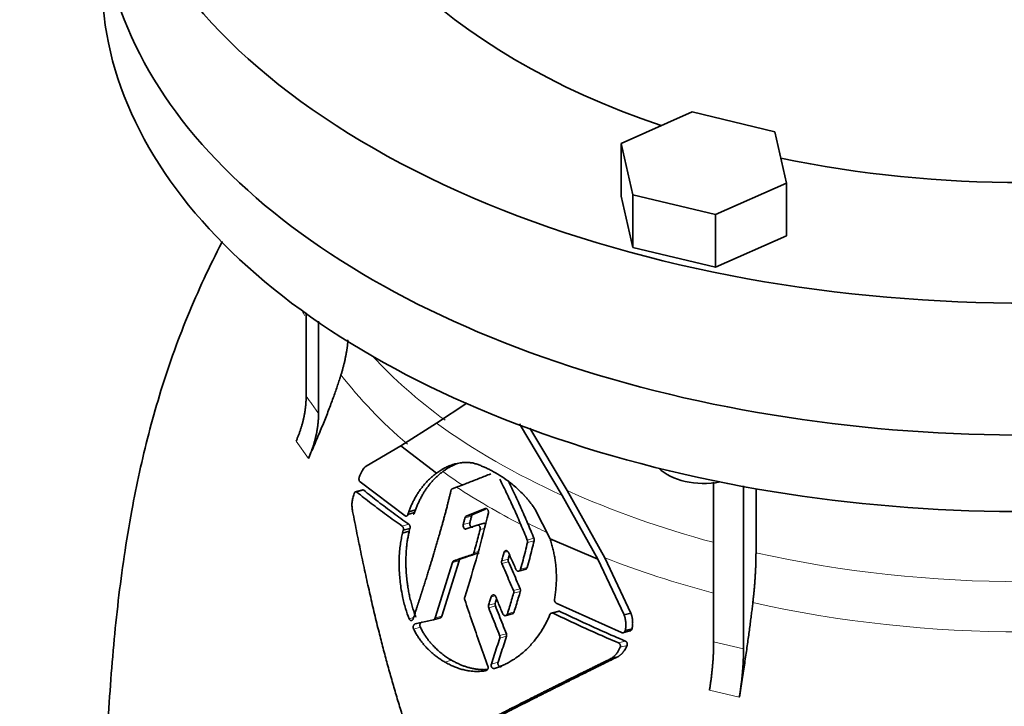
# Model space of a CAD drawing. Header units: millimetres. Extents: x 432 to 1317, y -1117 to 1316.
# Tile 9 of 26: x 1012 to 1164, y -447 to -341. Entities that reach past the tile are written whole.
import ezdxf

# ---------------------------------------------------------------- set-up
doc = ezdxf.new("R2010")
doc.units = ezdxf.units.MM
doc.layers.add('VSI344-454_FLANG', color=7, linetype='Continuous')
doc.layers.add('VSI344-454_TESTA', color=7, linetype='Continuous')

# ---------------------------------------------------------------- blocks, each defined once
blk = doc.blocks.new('SE4')
at = {"layer": 'VSI344-454_FLANG', "color": 7, "linetype": 'Continuous', "lineweight": 35}
for p, q in [((1115.9, -354.81), (1104.9, -359.68)), ((1128.7, -357.88), (1115.9, -354.81)), ((1130.51, -365.81), (1128.7, -357.88)), ((1104.9, -359.68), (1104.9, -367.85)), ((1104.9, -359.68), (1106.71, -367.62)), ((1119.51, -370.68), (1130.51, -365.81)), ((1130.51, -365.81), (1130.51, -373.97)), ((1104.9, -367.85), (1106.71, -375.78)), ((1106.71, -367.62), (1106.71, -375.78)), ((1106.71, -367.62), (1119.51, -370.68)), ((1119.51, -370.68), (1119.51, -378.84)), ((1119.51, -378.84), (1130.51, -373.97)), ((1106.71, -375.78), (1119.51, -378.84))]:
    blk.add_line(p, q, dxfattribs=at)
for centre, major_axis, start_param, end_param in [((1167.07, -302.1), (-110.25, 0), 2.103318, 6.283185), ((1167.07, -302.1), (142.5, 0), 2.772791, 5.290477), ((1167.07, -302.1), (-110.25, 0), 0, 1.038274), ((1167.07, -322.51), (142.5, 0), 3.141593, 5.290477), ((1167.07, -302.1), (-110.25, 0), 1.224323, 1.91727)]:
    blk.add_ellipse(centre, major_axis=major_axis, ratio=0.57735, start_param=start_param, end_param=end_param, dxfattribs=at)
at = {"layer": 'VSI344-454_TESTA', "color": 7, "linetype": 'Continuous', "lineweight": 35}
for p, q in [((1056.17, -385.91), (1056.17, -398.79)), ((1058.09, -387.16), (1058.09, -401.46)), ((1076.36, -402.93), (1081.03, -399.87)), ((1070.83, -406.44), (1076.36, -402.93)), ((1089.16, -403.07), (1095.79, -414.12)), ((1096.56, -413.37), (1090.77, -403.7)), ((1065.47, -409.6), (1070.83, -406.44)), ((1070.83, -406.44), (1076.32, -410.69)), ((1071.49, -417.27), (1064.52, -412.03)), ((1119.22, -412.09), (1119.22, -436.75)), ((1123.84, -412.66), (1123.84, -437.86)), ((1064.92, -413.26), (1063.72, -413.58)), ((1078.78, -413.1), (1079.46, -412.84)), ((1095.79, -414.12), (1101.29, -423.99)), ((1102.36, -423.75), (1096.56, -413.37)), ((1125.77, -413.09), (1125.77, -423)), ((1072.06, -416.65), (1071.92, -417.05)), ((1071.92, -417.05), (1072.96, -416.77)), ((1073.1, -416.37), (1072.06, -416.65)), ((1072.96, -416.77), (1073.1, -416.37)), ((1083.86, -416.14), (1080.95, -417.32)), ((1081.98, -417.05), (1080.95, -417.32)), ((1081.98, -417.05), (1083.94, -416.25)), ((1093.9, -420.82), (1091.56, -416.21)), ((1080.93, -419.31), (1082.61, -418.72)), ((1083.72, -418.43), (1082.48, -418.76)), ((1071.2, -419.5), (1071.09, -419.94)), ((1072.13, -419.66), (1071.09, -419.94)), ((1071.2, -419.51), (1072.24, -419.23)), ((1072.13, -419.66), (1072.24, -419.22)), ((1093.9, -420.82), (1101.29, -423.99)), ((1078.81, -424.5), (1076.13, -433.07)), ((1077.17, -432.79), (1079.84, -424.22)), ((1080.08, -423.94), (1079.05, -424.22)), ((1101.29, -423.99), (1105.36, -432.6)), ((1106.42, -432.32), (1102.36, -423.75)), ((1089.03, -425.83), (1090.23, -425.51)), ((1104.96, -435.34), (1094.86, -430.77)), ((1086.98, -432.72), (1088.2, -432.4)), ((1095.25, -432.02), (1094.02, -432.35)), ((1106.42, -432.32), (1105.36, -432.6)), ((1075.86, -433.36), (1076.97, -433.06)), ((1105.13, -435.39), (1106.29, -435.08)), ((1105.54, -435.01), (1106.6, -434.73)), ((1104.38, -439.07), (1103.32, -439.36))]:
    blk.add_line(p, q, dxfattribs=at)
at = {"layer": 'VSI344-454_TESTA', "color": 4, "linetype": 'Continuous', "lineweight": 9}
for p, q in [((1054.61, -405.75), (1056.52, -408.41)), ((1064.02, -413.6), (1065.08, -413.31)), ((1081.77, -417.32), (1080.74, -417.59)), ((1071.02, -418.85), (1072.06, -418.58)), ((1081.5, -418.34), (1080.47, -418.62)), ((1083.09, -419.41), (1083.74, -419.24)), ((1090.39, -421.02), (1091.42, -420.74)), ((1090.42, -421.4), (1091.45, -421.12)), ((1081.88, -423.26), (1082.92, -422.98)), ((1082.12, -422.98), (1082.81, -422.79)), ((1087.38, -422.79), (1086.78, -422.95)), ((1079.84, -424.22), (1078.81, -424.5)), ((1087.46, -423.96), (1086.43, -424.23)), ((1087.49, -424.37), (1086.46, -424.64)), ((1089.34, -425.53), (1090.37, -425.25)), ((1088.25, -428.83), (1089.28, -428.56)), ((1088.27, -429.25), (1089.31, -428.97)), ((1085.44, -430.81), (1084.4, -431.08)), ((1085.41, -429.63), (1084.8, -429.8)), ((1085.45, -431.22), (1084.42, -431.49)), ((1087.31, -432.42), (1088.35, -432.14)), ((1094.4, -432.34), (1095.44, -432.06)), ((1072.8, -433.02), (1072.1, -433.21)), ((1076.13, -433.07), (1077.17, -432.79)), ((1073.84, -434.51), (1072.8, -434.79)), ((1086.11, -435.78), (1087.15, -435.5)), ((1086.12, -436.19), (1087.16, -435.91)), ((1104.48, -436.92), (1105.54, -436.64)), ((1119.22, -436.75), (1123.84, -437.86)), ((1104.76, -437.61), (1105.82, -437.32)), ((1078.67, -439.61), (1077.64, -439.89)), ((1085.87, -439.92), (1084.83, -440.2)), ((1118.57, -444.24), (1123.19, -445.34))]:
    blk.add_line(p, q, dxfattribs=at)
at = {"layer": 'VSI344-454_TESTA', "color": 7, "linetype": 'Continuous', "lineweight": 35}
for centre, major_axis, start_param, end_param in [((1167.07, -322.51), (142.5, 0), 3.141593, 5.290477), ((1167.07, -334.35), (142.5, 0), 3.141593, 5.290477), ((1117.71, -407.65), (-8, 0), 0.514148, 1.885753)]:
    blk.add_ellipse(centre, major_axis=major_axis, ratio=0.57735, start_param=start_param, end_param=end_param, dxfattribs=at)
at = {"layer": 'VSI344-454_TESTA', "color": 4, "linetype": 'Continuous', "lineweight": 9}
for centre, major_axis, start_param, end_param in [((1167.07, -368.68), (115.26, 0), 3.398645, 3.409853), ((1167.07, -361.65), (-114, 0), 0.490111, 0.669286), ((1167.07, -368.68), (-115.26, 0), 0.41439, 0.598473), ((1167.07, -361.65), (-115.5, 0), 0.667535, 0.905636), ((1167.07, -368.68), (-115.26, 0), 0.678203, 0.720353), ((1167.07, -368.33), (-116.7, 0), 0.721598, 0.842309), ((1167.07, -361.65), (-114, 0), 0.90392, 1.137087), ((1167.07, -368.68), (-115.26, 0), 0.843396, 0.877131), ((1167.07, -361.65), (114, 0), 4.341621, 5.083156), ((1167.07, -368.68), (-115.26, 0), 0.974671, 1.142615), ((1167.07, -368.68), (-115.26, 0), 1.199788, 1.941804)]:
    blk.add_ellipse(centre, major_axis=major_axis, ratio=0.57735, start_param=start_param, end_param=end_param, dxfattribs=at)
at = {"layer": 'VSI344-454_TESTA', "color": 7, "linetype": 'Continuous', "lineweight": 35}
for points, degree, knots in [([(1043.22, -374.84), (1043.19, -374.89), (1042.21, -376.78), (1040.33, -380.61), (1037.77, -386.45), (1035.45, -392.48), (1033.47, -398.55), (1031.78, -404.58), (1030.37, -410.51), (1029.09, -416.84), (1027.99, -423.49), (1027.08, -430.42), (1026.36, -437.38), (1025.81, -444.38), (1025.4, -451.32), (1025.14, -457.79), (1024.97, -463.74), (1024.88, -468.49), (1024.81, -472.28), (1024.75, -475.62), (1024.72, -478.31), (1024.72, -479.76), (1024.72, -480.08)], 3, [0.2695151, 0.2695151, 0.2695151, 0.2695151, 0.2706829, 0.3107305, 0.3517733, 0.393123, 0.4350479, 0.4744709, 0.5135958, 0.5529584, 0.6001419, 0.6459845, 0.6923812, 0.741651, 0.7914176, 0.8384085, 0.8784952, 0.9206259, 0.9458399, 0.9690555, 0.9941793, 1, 1, 1, 1]), ([(1061.56, -395.48), (1062.14, -393.63), (1062.44, -391.79), (1062.58, -390.93), (1062.65, -390.07)], 2, [0, 0, 0, 0.5, 0.5, 0.7353952, 0.7353952, 0.7353952]), ([(1061.56, -395.48), (1061.48, -395.74), (1061.31, -396.27), (1061.04, -397.09), (1060.75, -397.94), (1060.44, -398.83), (1060.1, -399.75), (1059.74, -400.71), (1059.35, -401.7), (1058.94, -402.73), (1058.51, -403.79), (1058.05, -404.89), (1057.57, -406.03), (1057.05, -407.21), (1056.7, -408.01), (1056.52, -408.41)], 3, [0, 0, 0, 0, 0.060219, 0.1231, 0.188668, 0.256955, 0.327993, 0.401816, 0.478463, 0.557973, 0.640388, 0.725752, 0.814111, 0.90551, 1, 1, 1, 1]), ([(1054.61, -405.75), (1055.38, -404), (1055.78, -402.24), (1056.17, -400.49), (1056.17, -398.79)], 2, [0, 0, 0, 0.500132, 0.500132, 1, 1, 1]), ([(1058.09, -401.46), (1058.09, -403.15), (1057.69, -404.91), (1057.3, -406.67), (1056.52, -408.41)], 2, [0, 0, 0, 0.499868, 0.499868, 1, 1, 1]), ([(1064.39, -411.3), (1064.43, -411.22), (1064.49, -411.06), (1064.58, -410.82), (1064.68, -410.61), (1064.78, -410.42), (1064.88, -410.23), (1065.01, -410.03), (1065.16, -409.85), (1065.31, -409.7), (1065.42, -409.63), (1065.47, -409.6)], 3, [0, 0, 0, 0, 0.117532, 0.229212, 0.33436, 0.43261, 0.523843, 0.650327, 0.771212, 0.88734, 1, 1, 1, 1]), ([(1082.06, -409.13), (1081.98, -409.11), (1081.83, -409.09), (1081.6, -409.06), (1081.35, -409.04), (1081.09, -409.03), (1080.82, -409.03), (1080.53, -409.04), (1080.18, -409.07), (1079.78, -409.13), (1079.39, -409.21), (1078.89, -409.34), (1078.31, -409.54), (1077.69, -409.83), (1077.17, -410.12), (1076.74, -410.39), (1076.45, -410.59), (1076.32, -410.69)], 3, [0, 0, 0, 0, 0.035469, 0.073247, 0.113368, 0.155868, 0.200777, 0.248126, 0.301729, 0.376079, 0.45126, 0.504147, 0.640653, 0.757772, 0.842597, 0.92337, 1, 1, 1, 1]), ([(1077.32, -410.44), (1077.38, -410.39), (1077.52, -410.29), (1077.73, -410.14), (1077.95, -410), (1078.17, -409.86), (1078.4, -409.73), (1078.78, -409.53), (1079.17, -409.35), (1079.49, -409.22), (1079.59, -409.19)], 3, [0, 0, 0, 0, 0.0378546, 0.0767734, 0.1167484, 0.1577691, 0.1998227, 0.242894, 0.3598598, 0.4121597, 0.4121597, 0.4121597, 0.4121597]), ([(1091.56, -416.21), (1091.5, -416.12), (1091.38, -415.95), (1091.21, -415.7), (1091.04, -415.47), (1090.88, -415.25), (1090.72, -415.06), (1090.58, -414.88), (1090.44, -414.72), (1090.32, -414.57), (1090.2, -414.44), (1090.1, -414.32), (1090, -414.22), (1089.92, -414.13), (1089.85, -414.06), (1089.55, -413.74), (1089.01, -413.21), (1088.23, -412.53), (1087.28, -411.78), (1086.15, -411.01), (1085.09, -410.4), (1084.29, -409.99), (1083.74, -409.74), (1083.18, -409.51), (1082.62, -409.3), (1082.25, -409.18), (1082.06, -409.13)], 3, [0, 0, 0, 0, 0.023408, 0.045495, 0.066267, 0.08573, 0.103886, 0.120734, 0.136272, 0.150498, 0.163408, 0.175, 0.185269, 0.194211, 0.201824, 0.208105, 0.293106, 0.373501, 0.449142, 0.581205, 0.713645, 0.768118, 0.824122, 0.881537, 0.94022, 1, 1, 1, 1]), ([(1076.32, -410.69), (1076.23, -410.75), (1076.06, -410.88), (1075.82, -411.08), (1075.58, -411.29), (1075.35, -411.5), (1075.12, -411.71), (1074.9, -411.94), (1074.69, -412.16), (1074.49, -412.4), (1074.29, -412.63), (1074.1, -412.87), (1073.87, -413.18), (1073.6, -413.56), (1073.29, -414.03), (1073.01, -414.52), (1072.74, -415.03), (1072.49, -415.55), (1072.26, -416.09), (1072.13, -416.46), (1072.06, -416.65)], 3, [0, 0, 0, 0, 0.048918, 0.097127, 0.144611, 0.191357, 0.237355, 0.282595, 0.327071, 0.370778, 0.413715, 0.455879, 0.497274, 0.57131, 0.644563, 0.717042, 0.788771, 0.859795, 0.930177, 1, 1, 1, 1]), ([(1073.1, -416.37), (1073.13, -416.27), (1073.2, -416.09), (1073.3, -415.81), (1073.42, -415.54), (1073.53, -415.28), (1073.65, -415.01), (1073.78, -414.75), (1073.91, -414.5), (1074.05, -414.25), (1074.19, -414), (1074.33, -413.76), (1074.48, -413.52), (1074.63, -413.29), (1074.79, -413.06), (1075, -412.76), (1075.29, -412.39), (1075.65, -411.97), (1076.03, -411.56), (1076.44, -411.16), (1076.87, -410.78), (1077.16, -410.55), (1077.32, -410.44)], 3, [0, 0, 0, 0, 0.035015, 0.070162, 0.105454, 0.140901, 0.176515, 0.212303, 0.248274, 0.284432, 0.320783, 0.357331, 0.394079, 0.431028, 0.468179, 0.50553, 0.581583, 0.660209, 0.741403, 0.825137, 0.911361, 1, 1, 1, 1]), ([(1064.39, -411.3), (1064.39, -411.32), (1064.37, -411.37), (1064.36, -411.43), (1064.35, -411.5), (1064.34, -411.57), (1064.35, -411.64), (1064.36, -411.74), (1064.39, -411.85), (1064.44, -411.96), (1064.49, -412), (1064.52, -412.03)], 3, [0, 0, 0, 0, 0.084422, 0.165946, 0.246194, 0.32687, 0.409652, 0.496096, 0.666594, 0.830213, 1, 1, 1, 1]), ([(1090.43, -418.39), (1090.1, -417.6), (1089.42, -416.04), (1088.42, -413.88), (1087.75, -412.51), (1087.46, -411.92)], 3, [0, 0, 0, 0, 0.3333333, 0.6666667, 0.9158048, 0.9158048, 0.9158048, 0.9158048]), ([(1063.37, -416.59), (1063.35, -416.47), (1063.31, -416.25), (1063.27, -415.91), (1063.25, -415.56), (1063.27, -415.21), (1063.32, -414.86), (1063.43, -414.4), (1063.53, -414.06), (1063.6, -413.84)], 3, [0, 0, 0, 0, 0.128357, 0.246909, 0.365609, 0.495543, 0.61697, 0.739244, 1, 1, 1, 1]), ([(1064.02, -413.6), (1064, -413.59), (1063.98, -413.57), (1063.94, -413.55), (1063.89, -413.54), (1063.83, -413.55), (1063.77, -413.57), (1063.72, -413.61), (1063.67, -413.67), (1063.63, -413.75), (1063.61, -413.81), (1063.6, -413.84)], 3, [0, 0, 0, 0, 0.08625, 0.171682, 0.257868, 0.382817, 0.507255, 0.630143, 0.752988, 0.876537, 1, 1, 1, 1]), ([(1064.89, -413.27), (1064.89, -413.26), (1064.92, -413.26), (1064.96, -413.26), (1065.02, -413.27), (1065.06, -413.3), (1065.08, -413.31)], 3, [0.6083282, 0.6083282, 0.6083282, 0.6083282, 0.6213738, 0.7454861, 0.8727844, 1, 1, 1, 1]), ([(1072.75, -433.17), (1073.36, -431.28), (1073.52, -430.79), (1073.97, -429.41), (1074.31, -428.33), (1075.2, -425.51), (1075.87, -423.3), (1076.68, -420.61), (1077.33, -418.25), (1078.04, -415.68), (1078.58, -413.37)], 2, [0, 0, 0, 0.125, 0.125, 0.25, 0.25, 0.5, 0.5, 0.75, 0.75, 1, 1, 1]), ([(1078.78, -413.1), (1078.77, -413.11), (1078.73, -413.12), (1078.69, -413.16), (1078.65, -413.21), (1078.61, -413.28), (1078.59, -413.34), (1078.58, -413.37)], 3, [0, 0, 0, 0, 0.16747, 0.33309, 0.500577, 0.750185, 1, 1, 1, 1]), ([(1073.08, -454.25), (1072.95, -453.87), (1072.69, -453.11), (1072.3, -451.97), (1071.92, -450.82), (1071.55, -449.66), (1071.18, -448.5), (1070.81, -447.33), (1070.45, -446.16), (1070.1, -444.97), (1069.75, -443.79), (1069.4, -442.59), (1069.07, -441.39), (1068.73, -440.18), (1068.4, -438.96), (1068.08, -437.74), (1067.76, -436.51), (1067.31, -434.75), (1066.74, -432.41), (1066.06, -429.47), (1065.37, -426.41), (1064.7, -423.24), (1064.02, -419.95), (1063.59, -417.72), (1063.37, -416.59)], 3, [0, 0, 0, 0, 0.030328, 0.060804, 0.091429, 0.122206, 0.153136, 0.184222, 0.215465, 0.246867, 0.278431, 0.310158, 0.342051, 0.374109, 0.406337, 0.438735, 0.471305, 0.504049, 0.578996, 0.657008, 0.738102, 0.822291, 0.909586, 1, 1, 1, 1]), ([(1071.49, -417.27), (1071.5, -417.28), (1071.53, -417.3), (1071.59, -417.32), (1071.64, -417.33), (1071.69, -417.32), (1071.76, -417.29), (1071.85, -417.22), (1071.9, -417.11), (1071.92, -417.06)], 3, [0, 0, 0, 0, 0.103611, 0.203327, 0.301591, 0.400957, 0.503894, 0.751518, 1, 1, 1, 1]), ([(1072.96, -416.78), (1072.96, -416.79), (1072.94, -416.83), (1072.92, -416.88), (1072.88, -416.93), (1072.84, -416.98), (1072.78, -417.02), (1072.75, -417.03), (1072.73, -417.04)], 3, [0, 0, 0, 0, 0.0839859, 0.1675093, 0.2519587, 0.3762034, 0.5005829, 0.5935408, 0.5935408, 0.5935408, 0.5935408]), ([(1080.74, -417.59), (1080.75, -417.57), (1080.76, -417.53), (1080.79, -417.47), (1080.82, -417.41), (1080.88, -417.36), (1080.92, -417.33), (1080.95, -417.32)], 3, [0, 0, 0, 0, 0.167832, 0.333794, 0.501453, 0.750788, 1, 1, 1, 1]), ([(1081.98, -417.05), (1081.96, -417.05), (1081.93, -417.07), (1081.89, -417.1), (1081.84, -417.15), (1081.8, -417.22), (1081.78, -417.29), (1081.77, -417.32)], 3, [0, 0, 0, 0, 0.166832, 0.332012, 0.499081, 0.749367, 1, 1, 1, 1]), ([(1083.86, -416.14), (1083.87, -416.14), (1083.91, -416.13), (1083.97, -416.12), (1084.06, -416.14), (1084.16, -416.2), (1084.25, -416.29), (1084.32, -416.41), (1084.36, -416.55), (1084.38, -416.67), (1084.37, -416.76), (1084.36, -416.8), (1084.36, -416.82)], 3, [0, 0, 0, 0, 0.062353, 0.125158, 0.24996, 0.374797, 0.499677, 0.624614, 0.749589, 0.874588, 0.937494, 1, 1, 1, 1]), ([(1071.2, -419.51), (1071.2, -419.48), (1071.21, -419.44), (1071.22, -419.38), (1071.22, -419.31), (1071.22, -419.22), (1071.2, -419.13), (1071.17, -419.04), (1071.12, -418.96), (1071.08, -418.9), (1071.04, -418.87), (1071.02, -418.85)], 3, [0, 0, 0, 0, 0.083676, 0.167034, 0.251419, 0.376349, 0.501804, 0.626849, 0.751332, 0.876067, 1, 1, 1, 1]), ([(1072.06, -418.58), (1072.07, -418.58), (1072.1, -418.6), (1072.13, -418.64), (1072.17, -418.69), (1072.21, -418.76), (1072.24, -418.85), (1072.26, -418.94), (1072.26, -419.04), (1072.26, -419.13), (1072.25, -419.2), (1072.24, -419.23)], 3, [0, 0, 0, 0, 0.082749, 0.16522, 0.248732, 0.373164, 0.49838, 0.623857, 0.748892, 0.874795, 1, 1, 1, 1]), ([(1080.93, -419.31), (1080.9, -419.32), (1080.84, -419.33), (1080.7, -419.3), (1080.54, -419.16), (1080.46, -418.94), (1080.45, -418.75), (1080.46, -418.66), (1080.47, -418.62)], 3, [0, 0, 0, 0, 0.124721, 0.24865, 0.50038, 0.748839, 0.874692, 1, 1, 1, 1]), ([(1081.5, -418.34), (1081.49, -418.39), (1081.48, -418.47), (1081.49, -418.62), (1081.52, -418.75), (1081.58, -418.87), (1081.67, -418.97), (1081.76, -419.03), (1081.87, -419.06), (1081.93, -419.04), (1081.96, -419.03)], 3, [0, 0, 0, 0, 0.12575, 0.251408, 0.377042, 0.502526, 0.627755, 0.752499, 0.8765, 1, 1, 1, 1]), ([(1083.09, -419.41), (1083.09, -419.39), (1083.1, -419.35), (1083.11, -419.26), (1083.1, -419.14), (1083.06, -419), (1083, -418.88), (1082.91, -418.79), (1082.82, -418.73), (1082.73, -418.71), (1082.66, -418.71), (1082.63, -418.72), (1082.61, -418.72)], 3, [0, 0, 0, 0, 0.062709, 0.125843, 0.25116, 0.376322, 0.501352, 0.626278, 0.751007, 0.875429, 0.937895, 1, 1, 1, 1]), ([(1083.64, -418.45), (1083.66, -418.44), (1083.69, -418.43), (1083.74, -418.43), (1083.79, -418.44), (1083.85, -418.46), (1083.9, -418.49), (1083.92, -418.51)], 3, [0, 0, 0, 0, 0.0629499, 0.1246998, 0.186508, 0.2496293, 0.3551818, 0.3551818, 0.3551818, 0.3551818]), ([(1071.09, -419.94), (1071.02, -420.22), (1070.89, -420.81), (1070.74, -421.74), (1070.61, -422.88), (1070.54, -424.36), (1070.58, -426.26), (1070.78, -428.12), (1071.11, -429.94), (1071.51, -431.57), (1071.91, -432.68), (1072.1, -433.21)], 3, [0, 0, 0, 0, 0.065392, 0.135018, 0.209054, 0.31821, 0.459165, 0.624086, 0.727787, 0.872222, 1, 1, 1, 1]), ([(1073.14, -432.93), (1073.1, -432.81), (1073.01, -432.58), (1072.88, -432.22), (1072.76, -431.85), (1072.63, -431.46), (1072.52, -431.06), (1072.4, -430.64), (1072.29, -430.2), (1072.16, -429.65), (1072.02, -428.95), (1071.89, -428.17), (1071.77, -427.31), (1071.68, -426.42), (1071.62, -425.52), (1071.6, -424.65), (1071.6, -423.84), (1071.64, -423.02), (1071.69, -422.26), (1071.77, -421.55), (1071.87, -420.88), (1071.99, -420.25), (1072.08, -419.85), (1072.13, -419.66)], 3, [0, 0, 0, 0, 0.02826, 0.057418, 0.087472, 0.118419, 0.150254, 0.182969, 0.216554, 0.250998, 0.310069, 0.375912, 0.427432, 0.500644, 0.573156, 0.625373, 0.691441, 0.750209, 0.805071, 0.857422, 0.907318, 0.95482, 1, 1, 1, 1]), ([(1090.42, -421.4), (1090.43, -421.38), (1090.44, -421.33), (1090.44, -421.27), (1090.44, -421.19), (1090.42, -421.11), (1090.4, -421.05), (1090.39, -421.02)], 3, [0, 0, 0, 0, 0.167837, 0.334108, 0.5018, 0.750897, 1, 1, 1, 1]), ([(1091.42, -420.74), (1091.43, -420.76), (1091.44, -420.8), (1091.46, -420.86), (1091.47, -420.94), (1091.47, -421.03), (1091.46, -421.09), (1091.45, -421.12)], 3, [0, 0, 0, 0, 0.166639, 0.331867, 0.498628, 0.749157, 1, 1, 1, 1]), ([(1094.59, -430.17), (1094.61, -430.04), (1094.66, -429.78), (1094.72, -429.38), (1094.77, -428.98), (1094.81, -428.57), (1094.84, -428.17), (1094.87, -427.77), (1094.88, -427.37), (1094.89, -426.96), (1094.89, -426.56), (1094.88, -426.16), (1094.86, -425.76), (1094.83, -425.24), (1094.76, -424.62), (1094.66, -423.87), (1094.52, -423.12), (1094.35, -422.36), (1094.15, -421.59), (1093.98, -421.08), (1093.9, -420.82)], 3, [0, 0, 0, 0, 0.0436, 0.087048, 0.130354, 0.173526, 0.216573, 0.259505, 0.302334, 0.345068, 0.38772, 0.4303, 0.472822, 0.515297, 0.592533, 0.671051, 0.750942, 0.832313, 0.915286, 1, 1, 1, 1]), ([(1081.88, -423.26), (1081.9, -423.25), (1081.92, -423.24), (1081.96, -423.22), (1082, -423.19), (1082.04, -423.15), (1082.09, -423.08), (1082.11, -423.01), (1082.12, -422.98)], 3, [0, 0, 0, 0, 0.125329, 0.249125, 0.373003, 0.498576, 0.74923, 1, 1, 1, 1]), ([(1086.78, -422.95), (1086.78, -422.93), (1086.79, -422.89), (1086.82, -422.83), (1086.86, -422.78), (1086.91, -422.72), (1086.99, -422.67), (1087.1, -422.65), (1087.21, -422.67), (1087.32, -422.73), (1087.41, -422.82), (1087.46, -422.9), (1087.48, -422.94)], 3, [0, 0, 0, 0, 0.062966, 0.124796, 0.186784, 0.250209, 0.375117, 0.49931, 0.626183, 0.752696, 0.875851, 1, 1, 1, 1]), ([(1087.46, -423.96), (1087.52, -423.74), (1087.58, -423.52), (1087.63, -423.31), (1087.64, -423.3)], 3, [0, 0, 0, 0, 0.5, 0.5092743, 0.5092743, 0.5092743, 0.5092743]), ([(1125.28, -430.7), (1125.52, -428.66), (1125.64, -426.72), (1125.77, -424.78), (1125.77, -423)], 2, [0, 0, 0, 0.5, 0.5, 1, 1, 1]), ([(1078.81, -424.5), (1078.82, -424.48), (1078.83, -424.45), (1078.85, -424.4), (1078.87, -424.36), (1078.91, -424.31), (1078.97, -424.25), (1079.02, -424.23), (1079.05, -424.22)], 3, [0, 0, 0, 0, 0.126744, 0.251719, 0.376563, 0.502917, 0.751732, 1, 1, 1, 1]), ([(1080.08, -423.94), (1080.07, -423.95), (1080.04, -423.96), (1080.01, -423.98), (1079.97, -424.01), (1079.93, -424.05), (1079.88, -424.12), (1079.86, -424.19), (1079.84, -424.22)], 3, [0, 0, 0, 0, 0.124852, 0.248233, 0.371769, 0.49708, 0.748235, 1, 1, 1, 1]), ([(1086.46, -424.64), (1086.45, -424.62), (1086.43, -424.58), (1086.41, -424.51), (1086.4, -424.43), (1086.4, -424.33), (1086.42, -424.27), (1086.43, -424.23)], 3, [0, 0, 0, 0, 0.164207, 0.326866, 0.491238, 0.745542, 1, 1, 1, 1]), ([(1087.46, -423.96), (1087.45, -423.98), (1087.44, -424.02), (1087.43, -424.09), (1087.44, -424.17), (1087.45, -424.27), (1087.47, -424.33), (1087.49, -424.37)], 3, [0, 0, 0, 0, 0.167612, 0.333466, 0.500978, 0.750572, 1, 1, 1, 1]), ([(1088.62, -425.54), (1088.63, -425.56), (1088.65, -425.61), (1088.69, -425.66), (1088.74, -425.71), (1088.8, -425.77), (1088.89, -425.82), (1089.01, -425.83), (1089.12, -425.81), (1089.22, -425.75), (1089.3, -425.65), (1089.33, -425.57), (1089.34, -425.53)], 3, [0, 0, 0, 0, 0.063279, 0.124964, 0.186389, 0.248902, 0.37582, 0.50344, 0.627237, 0.751955, 0.876448, 1, 1, 1, 1]), ([(1090.37, -425.25), (1090.37, -425.27), (1090.35, -425.32), (1090.33, -425.37), (1090.29, -425.42), (1090.23, -425.48), (1090.18, -425.52), (1090.13, -425.53), (1090.13, -425.54)], 3, [0, 0, 0, 0, 0.0635375, 0.125825, 0.1881816, 0.2519239, 0.3777756, 0.4008667, 0.4008667, 0.4008667, 0.4008667]), ([(1084.8, -429.8), (1084.81, -429.78), (1084.82, -429.73), (1084.85, -429.67), (1084.89, -429.62), (1084.95, -429.56), (1085.03, -429.51), (1085.14, -429.49), (1085.26, -429.51), (1085.36, -429.57), (1085.45, -429.66), (1085.49, -429.75), (1085.51, -429.79)], 3, [0, 0, 0, 0, 0.06381, 0.126263, 0.188678, 0.252375, 0.378548, 0.504124, 0.629235, 0.754264, 0.876896, 1, 1, 1, 1]), ([(1088.27, -429.25), (1088.28, -429.22), (1088.29, -429.18), (1088.3, -429.11), (1088.3, -429.03), (1088.28, -428.93), (1088.26, -428.87), (1088.25, -428.83)], 3, [0, 0, 0, 0, 0.168526, 0.335046, 0.503023, 0.75174, 1, 1, 1, 1]), ([(1089.28, -428.56), (1089.29, -428.58), (1089.31, -428.62), (1089.32, -428.69), (1089.33, -428.77), (1089.33, -428.87), (1089.32, -428.94), (1089.31, -428.97)], 3, [0, 0, 0, 0, 0.163722, 0.326003, 0.490132, 0.74473, 1, 1, 1, 1]), ([(1080.71, -429.87), (1080.7, -429.89), (1080.69, -429.93), (1080.68, -430), (1080.68, -430.07), (1080.68, -430.17), (1080.7, -430.23), (1080.71, -430.26)], 3, [0, 0, 0, 0, 0.164621, 0.327709, 0.492135, 0.746371, 1, 1, 1, 1]), ([(1084.42, -431.49), (1084.41, -431.47), (1084.4, -431.43), (1084.38, -431.36), (1084.37, -431.28), (1084.38, -431.18), (1084.39, -431.12), (1084.4, -431.08)], 3, [0, 0, 0, 0, 0.16391, 0.326464, 0.490836, 0.745226, 1, 1, 1, 1]), ([(1085.44, -430.81), (1085.43, -430.83), (1085.42, -430.87), (1085.41, -430.94), (1085.41, -431.02), (1085.42, -431.12), (1085.44, -431.18), (1085.45, -431.22)], 3, [0, 0, 0, 0, 0.168129, 0.334457, 0.502302, 0.751397, 1, 1, 1, 1]), ([(1085.44, -430.81), (1085.51, -430.59), (1085.58, -430.36), (1085.65, -430.14), (1085.65, -430.12)], 3, [0, 0, 0, 0, 0.5, 0.5294176, 0.5294176, 0.5294176, 0.5294176]), ([(1094.59, -430.17), (1094.58, -430.2), (1094.58, -430.25), (1094.58, -430.32), (1094.59, -430.39), (1094.61, -430.46), (1094.65, -430.56), (1094.72, -430.69), (1094.82, -430.74), (1094.86, -430.77)], 3, [0, 0, 0, 0, 0.102907, 0.202298, 0.30042, 0.399604, 0.502115, 0.750474, 1, 1, 1, 1]), ([(1125.28, -430.7), (1125.25, -430.99), (1125.18, -431.58), (1125.07, -432.49), (1124.94, -433.44), (1124.81, -434.44), (1124.68, -435.47), (1124.53, -436.55), (1124.37, -437.67), (1124.2, -438.84), (1124.02, -440.05), (1123.83, -441.31), (1123.63, -442.61), (1123.41, -443.96), (1123.27, -444.88), (1123.19, -445.34)], 3, [0, 0, 0, 0, 0.060225, 0.123109, 0.188682, 0.256971, 0.328011, 0.401835, 0.478482, 0.557991, 0.640405, 0.725766, 0.814121, 0.905516, 1, 1, 1, 1]), ([(1085.31, -440.88), (1085.42, -440.85), (1085.62, -440.78), (1085.94, -440.67), (1086.25, -440.55), (1086.58, -440.41), (1086.91, -440.26), (1087.24, -440.09), (1087.58, -439.91), (1088.13, -439.6), (1089.05, -438.99), (1090.25, -437.98), (1091.37, -436.77), (1092.15, -435.73), (1092.66, -434.95), (1093.01, -434.34), (1093.34, -433.74), (1093.63, -433.15), (1093.8, -432.75), (1093.88, -432.56)], 3, [0, 0, 0, 0, 0.02808, 0.056914, 0.086499, 0.116828, 0.147901, 0.179717, 0.212275, 0.24558, 0.34117, 0.489344, 0.630554, 0.738356, 0.794536, 0.848778, 0.901099, 0.951507, 1, 1, 1, 1]), ([(1086.58, -432.43), (1086.6, -432.47), (1086.64, -432.56), (1086.76, -432.68), (1086.96, -432.75), (1087.15, -432.67), (1087.26, -432.54), (1087.29, -432.46), (1087.31, -432.42)], 3, [0, 0, 0, 0, 0.123664, 0.246411, 0.497463, 0.746927, 0.873761, 1, 1, 1, 1]), ([(1088.35, -432.14), (1088.33, -432.18), (1088.3, -432.27), (1088.21, -432.37), (1088.14, -432.41), (1088.1, -432.42)], 3, [0, 0, 0, 0, 0.1272432, 0.2546818, 0.3930996, 0.3930996, 0.3930996, 0.3930996]), ([(1094.4, -432.34), (1094.38, -432.33), (1094.35, -432.32), (1094.3, -432.31), (1094.24, -432.3), (1094.17, -432.3), (1094.1, -432.33), (1094.03, -432.36), (1093.97, -432.42), (1093.92, -432.48), (1093.9, -432.53), (1093.88, -432.56)], 3, [0, 0, 0, 0, 0.082967, 0.165673, 0.249342, 0.373952, 0.499349, 0.624786, 0.749741, 0.875167, 1, 1, 1, 1]), ([(1095.19, -432.03), (1095.2, -432.03), (1095.23, -432.02), (1095.29, -432.02), (1095.37, -432.03), (1095.42, -432.05), (1095.44, -432.06)], 3, [0.5775377, 0.5775377, 0.5775377, 0.5775377, 0.6262528, 0.7509812, 0.8758183, 1, 1, 1, 1]), ([(1105.36, -432.6), (1105.38, -432.66), (1105.43, -432.78), (1105.48, -432.97), (1105.53, -433.16), (1105.57, -433.36), (1105.6, -433.55), (1105.62, -433.76), (1105.63, -433.96), (1105.63, -434.17), (1105.62, -434.38), (1105.61, -434.59), (1105.58, -434.8), (1105.55, -434.94), (1105.54, -435.01)], 3, [0, 0, 0, 0, 0.077144, 0.155351, 0.234641, 0.315035, 0.39655, 0.479206, 0.563019, 0.648006, 0.734183, 0.821564, 0.910165, 1, 1, 1, 1]), ([(1106.6, -434.73), (1106.61, -434.66), (1106.64, -434.53), (1106.66, -434.34), (1106.68, -434.14), (1106.69, -433.95), (1106.69, -433.76), (1106.68, -433.57), (1106.67, -433.38), (1106.65, -433.19), (1106.61, -433.01), (1106.58, -432.83), (1106.53, -432.66), (1106.48, -432.49), (1106.44, -432.37), (1106.42, -432.32)], 3, [0, 0, 0, 0, 0.082904, 0.164766, 0.245597, 0.325409, 0.404213, 0.482023, 0.558851, 0.634711, 0.709616, 0.783583, 0.856625, 0.928759, 1, 1, 1, 1]), ([(1072.75, -433.17), (1072.74, -433.19), (1072.73, -433.24), (1072.7, -433.29), (1072.67, -433.34), (1072.61, -433.4), (1072.54, -433.45), (1072.44, -433.48), (1072.34, -433.46), (1072.24, -433.41), (1072.16, -433.33), (1072.12, -433.25), (1072.1, -433.21)], 3, [0, 0, 0, 0, 0.063465, 0.12566, 0.187794, 0.251081, 0.375353, 0.499064, 0.623924, 0.748961, 0.873998, 1, 1, 1, 1]), ([(1072.8, -434.79), (1072.79, -434.77), (1072.77, -434.73), (1072.75, -434.67), (1072.74, -434.61), (1072.73, -434.53), (1072.73, -434.42), (1072.76, -434.29), (1072.81, -434.18), (1072.87, -434.09), (1072.95, -434.03), (1073.01, -434.01), (1073.04, -434)], 3, [0, 0, 0, 0, 0.064055, 0.126997, 0.189862, 0.253688, 0.381042, 0.508557, 0.632366, 0.756188, 0.878525, 1, 1, 1, 1]), ([(1074.08, -433.72), (1074.06, -433.72), (1074.03, -433.73), (1073.99, -433.75), (1073.95, -433.78), (1073.9, -433.83), (1073.85, -433.91), (1073.8, -434.02), (1073.77, -434.14), (1073.77, -434.27), (1073.79, -434.4), (1073.82, -434.47), (1073.84, -434.51)], 3, [0, 0, 0, 0, 0.062334, 0.123832, 0.185517, 0.248399, 0.372092, 0.496332, 0.621791, 0.747303, 0.873743, 1, 1, 1, 1]), ([(1075.85, -433.36), (1075.87, -433.36), (1075.9, -433.35), (1075.94, -433.33), (1075.98, -433.3), (1076.03, -433.25), (1076.09, -433.18), (1076.11, -433.1), (1076.13, -433.07)], 3, [0, 0, 0, 0, 0.125105, 0.248501, 0.372119, 0.497878, 0.748605, 1, 1, 1, 1]), ([(1077.17, -432.79), (1077.16, -432.81), (1077.15, -432.85), (1077.12, -432.9), (1077.09, -432.94), (1077.05, -433), (1076.98, -433.05), (1076.92, -433.07), (1076.89, -433.08)], 3, [0, 0, 0, 0, 0.12695, 0.251845, 0.376599, 0.503133, 0.751956, 1, 1, 1, 1]), ([(1072.8, -434.79), (1072.85, -434.88), (1072.95, -435.08), (1073.11, -435.36), (1073.27, -435.64), (1073.44, -435.91), (1073.61, -436.17), (1073.79, -436.43), (1073.97, -436.68), (1074.16, -436.92), (1074.35, -437.16), (1074.55, -437.39), (1074.83, -437.69), (1075.19, -438.06), (1075.64, -438.48), (1076.12, -438.87), (1076.61, -439.24), (1077.11, -439.58), (1077.46, -439.79), (1077.64, -439.89)], 3, [0, 0, 0, 0, 0.042969, 0.08578, 0.128454, 0.171009, 0.21346, 0.255821, 0.298104, 0.340321, 0.382478, 0.424584, 0.466644, 0.554492, 0.642779, 0.731504, 0.820647, 0.910165, 1, 1, 1, 1]), ([(1078.67, -439.61), (1078.57, -439.55), (1078.36, -439.43), (1078.05, -439.23), (1077.75, -439.03), (1077.45, -438.82), (1077.16, -438.59), (1076.88, -438.36), (1076.6, -438.12), (1076.32, -437.87), (1076.06, -437.61), (1075.76, -437.3), (1075.43, -436.92), (1075.07, -436.49), (1074.74, -436.03), (1074.42, -435.55), (1074.12, -435.04), (1073.93, -434.69), (1073.84, -434.51)], 3, [0, 0, 0, 0, 0.053778, 0.107467, 0.161052, 0.214521, 0.267863, 0.32107, 0.374136, 0.427059, 0.479838, 0.532477, 0.609792, 0.687269, 0.764953, 0.842909, 0.921222, 1, 1, 1, 1]), ([(1087.15, -435.5), (1087.15, -435.52), (1087.17, -435.56), (1087.18, -435.63), (1087.19, -435.71), (1087.19, -435.81), (1087.17, -435.87), (1087.16, -435.91)], 3, [0, 0, 0, 0, 0.163463, 0.32566, 0.489804, 0.744457, 1, 1, 1, 1]), ([(1104.96, -435.34), (1104.98, -435.35), (1105.02, -435.36), (1105.08, -435.38), (1105.15, -435.38), (1105.21, -435.37), (1105.27, -435.35), (1105.35, -435.31), (1105.43, -435.25), (1105.51, -435.14), (1105.53, -435.06), (1105.54, -435.01)], 3, [0, 0, 0, 0, 0.086868, 0.170562, 0.252673, 0.334884, 0.418871, 0.50621, 0.674735, 0.834793, 1, 1, 1, 1]), ([(1106.6, -434.73), (1106.6, -434.75), (1106.59, -434.79), (1106.56, -434.85), (1106.52, -434.92), (1106.47, -434.98), (1106.39, -435.04), (1106.33, -435.07), (1106.3, -435.07), (1106.3, -435.08)], 3, [0.0003195, 0.0003195, 0.0003195, 0.0003195, 0.0814178, 0.1626674, 0.245387, 0.3690191, 0.4942971, 0.6204716, 0.6306348, 0.6306348, 0.6306348, 0.6306348]), ([(1086.12, -436.19), (1086.13, -436.17), (1086.14, -436.12), (1086.15, -436.05), (1086.15, -435.97), (1086.14, -435.87), (1086.12, -435.81), (1086.11, -435.78)], 3, [0, 0, 0, 0, 0.168888, 0.335732, 0.503899, 0.752326, 1, 1, 1, 1]), ([(1104.76, -437.61), (1104.76, -437.59), (1104.78, -437.55), (1104.79, -437.48), (1104.8, -437.4), (1104.79, -437.31), (1104.76, -437.21), (1104.71, -437.11), (1104.65, -437.03), (1104.57, -436.97), (1104.51, -436.94), (1104.48, -436.92)], 3, [0, 0, 0, 0, 0.08401, 0.16737, 0.251806, 0.374676, 0.49698, 0.619813, 0.743838, 0.872043, 1, 1, 1, 1]), ([(1105.54, -436.64), (1105.56, -436.65), (1105.6, -436.66), (1105.66, -436.7), (1105.72, -436.76), (1105.77, -436.83), (1105.82, -436.92), (1105.85, -437.02), (1105.86, -437.12), (1105.85, -437.23), (1105.83, -437.29), (1105.82, -437.32)], 3, [0, 0, 0, 0, 0.085449, 0.170198, 0.255947, 0.379765, 0.502454, 0.624681, 0.747679, 0.874067, 1, 1, 1, 1]), ([(1118.57, -444.24), (1118.9, -442.23), (1119.06, -440.34), (1119.22, -438.45), (1119.22, -436.75)], 2, [0, 0, 0, 0.500132, 0.500132, 1, 1, 1]), ([(1104.76, -437.61), (1104.73, -437.68), (1104.66, -437.82), (1104.56, -438.02), (1104.45, -438.23), (1104.32, -438.43), (1104.17, -438.63), (1104, -438.83), (1103.8, -439.03), (1103.58, -439.21), (1103.4, -439.31), (1103.32, -439.36)], 3, [0, 0, 0, 0, 0.094258, 0.191243, 0.290639, 0.392138, 0.495456, 0.611681, 0.734498, 0.863817, 1, 1, 1, 1]), ([(1104.38, -439.07), (1104.42, -439.05), (1104.5, -439.01), (1104.61, -438.94), (1104.72, -438.86), (1104.82, -438.78), (1104.92, -438.69), (1105.01, -438.6), (1105.09, -438.51), (1105.17, -438.42), (1105.3, -438.26), (1105.47, -438.01), (1105.66, -437.67), (1105.77, -437.44), (1105.82, -437.32)], 3, [0, 0, 0, 0, 0.061739, 0.122065, 0.181064, 0.238788, 0.295265, 0.350503, 0.404493, 0.457217, 0.508649, 0.678163, 0.842407, 1, 1, 1, 1]), ([(1123.84, -437.86), (1123.84, -439.56), (1123.68, -441.45), (1123.52, -443.34), (1123.19, -445.34)], 2, [0, 0, 0, 0.499849, 0.499849, 1, 1, 1]), ([(1103.32, -439.36), (1099.15, -441.41), (1095.59, -443.18), (1091.54, -445.2), (1088, -447), (1086.08, -447.98), (1084.28, -448.91), (1082.38, -449.88), (1080.57, -450.83), (1076.92, -452.74), (1073.58, -454.54)], 2, [0, 0, 0, 0.25, 0.25, 0.5, 0.5, 0.625, 0.625, 0.75, 0.75, 1, 1, 1]), ([(1074.61, -454.26), (1077.95, -452.46), (1081.59, -450.56), (1083.39, -449.62), (1085.28, -448.65), (1087.06, -447.73), (1088.95, -446.77), (1092.5, -444.97), (1096.57, -442.94), (1100.17, -441.14), (1104.38, -439.07)], 2, [0, 0, 0, 0.25, 0.25, 0.375, 0.375, 0.5, 0.5, 0.75, 0.75, 1, 1, 1]), ([(1077.64, -439.89), (1077.74, -439.95), (1077.95, -440.07), (1078.28, -440.24), (1078.61, -440.4), (1078.94, -440.55), (1079.27, -440.68), (1079.6, -440.81), (1079.94, -440.92), (1080.28, -441.02), (1080.62, -441.11), (1081.02, -441.19), (1081.46, -441.27), (1081.96, -441.32), (1082.47, -441.35), (1082.98, -441.34), (1083.49, -441.3), (1083.83, -441.25), (1084, -441.22)], 3, [0, 0, 0, 0, 0.054166, 0.108282, 0.162323, 0.21627, 0.270104, 0.323807, 0.377367, 0.430771, 0.48401, 0.53708, 0.613609, 0.690347, 0.767307, 0.844527, 0.922063, 1, 1, 1, 1]), ([(1084.21, -441.05), (1084.12, -441.05), (1083.94, -441.06), (1083.67, -441.07), (1083.4, -441.06), (1083.13, -441.05), (1082.85, -441.03), (1082.58, -440.99), (1082.31, -440.96), (1082.04, -440.91), (1081.77, -440.85), (1081.5, -440.79), (1081.24, -440.71), (1080.97, -440.63), (1080.71, -440.55), (1080.45, -440.45), (1080.19, -440.35), (1079.93, -440.25), (1079.67, -440.13), (1079.42, -440.01), (1079.17, -439.88), (1078.92, -439.75), (1078.76, -439.66), (1078.67, -439.61)], 3, [0.1256647, 0.1256647, 0.1256647, 0.1256647, 0.1663195, 0.2078566, 0.2493995, 0.2909566, 0.3325338, 0.3741358, 0.4157654, 0.4574239, 0.4991111, 0.5408257, 0.5825649, 0.6243249, 0.6661008, 0.7078866, 0.7496755, 0.79146, 0.8332317, 0.8749815, 0.9166997, 0.9583761, 1, 1, 1, 1]), ([(1085.31, -440.88), (1085.3, -440.89), (1085.26, -440.9), (1085.18, -440.9), (1085.09, -440.88), (1084.99, -440.82), (1084.9, -440.73), (1084.84, -440.61), (1084.8, -440.47), (1084.8, -440.36), (1084.81, -440.26), (1084.82, -440.22), (1084.83, -440.2)], 3, [0, 0, 0, 0, 0.063173, 0.126669, 0.25139, 0.374624, 0.497229, 0.620048, 0.744161, 0.870712, 0.935536, 1, 1, 1, 1]), ([(1085.87, -439.92), (1085.86, -439.94), (1085.85, -439.98), (1085.84, -440.05), (1085.84, -440.12), (1085.85, -440.22), (1085.88, -440.33), (1085.94, -440.45), (1086.03, -440.54), (1086.11, -440.59), (1086.19, -440.61), (1086.24, -440.62), (1086.3, -440.62), (1086.34, -440.61), (1086.36, -440.6)], 3, [0, 0, 0, 0, 0.064346, 0.129033, 0.192681, 0.255857, 0.37953, 0.503319, 0.62553, 0.747962, 0.810155, 0.872929, 0.936645, 1, 1, 1, 1]), ([(1084.29, -440.52), (1084.3, -440.54), (1084.31, -440.58), (1084.32, -440.63), (1084.33, -440.69), (1084.33, -440.77), (1084.32, -440.86), (1084.29, -440.97), (1084.23, -441.06), (1084.17, -441.14), (1084.09, -441.2), (1084.03, -441.21), (1084, -441.22)], 3, [0, 0, 0, 0, 0.062493, 0.124501, 0.186876, 0.250458, 0.374582, 0.4995, 0.624366, 0.748976, 0.875076, 1, 1, 1, 1])]:
    blk.add_open_spline(points, degree=degree, knots=knots, dxfattribs=at)
at = {"layer": 'VSI344-454_TESTA', "color": 4, "linetype": 'Continuous', "lineweight": 9}
blk.add_open_spline([(1056.17, -398.79), (1056.17, -398.79), (1056.17, -398.79), (1056.17, -398.79), (1056.49, -399.21), (1057.13, -400.07), (1057.77, -400.99), (1058.09, -401.46), (1058.09, -401.46), (1058.09, -401.46), (1058.09, -401.46)], degree=3, knots=[0, 0, 0, 0, 0.000018, 0.000018, 0.000018, 0.5, 0.999982, 0.999982, 0.999982, 1, 1, 1, 1], dxfattribs=at)
at = {"layer": 'VSI344-454_TESTA', "color": 7, "linetype": 'Continuous', "lineweight": 35}
for points in [[(1079.46, -412.84), (1080.06, -412.61), (1081.25, -412.15), (1083.01, -411.46), (1084.16, -411.01), (1084.73, -410.78)], [(1086.12, -411.61), (1086.52, -412.38), (1087.28, -413.94), (1088.37, -416.27), (1089.05, -417.83), (1089.38, -418.61)], [(1064.02, -413.6), (1064.74, -414.19), (1066.24, -415.37), (1068.57, -417.12), (1070.19, -418.28), (1071.02, -418.85)], [(1072.06, -418.58), (1071.24, -418), (1069.62, -416.84), (1067.29, -415.08), (1065.8, -413.9), (1065.08, -413.31)], [(1080.71, -429.87), (1082.11, -425.38), (1083.37, -421.03), (1084.36, -416.82)], [(1081.5, -418.34), (1081.55, -418.17), (1081.64, -417.83), (1081.72, -417.49), (1081.77, -417.32)], [(1080.74, -417.59), (1080.7, -417.76), (1080.61, -418.1), (1080.52, -418.45), (1080.47, -418.62)], [(1089.38, -418.61), (1089.55, -419.01), (1089.89, -419.82), (1090.22, -420.62), (1090.39, -421.02)], [(1091.42, -420.74), (1091.25, -420.35), (1090.93, -419.57), (1090.6, -418.78), (1090.43, -418.39)], [(1083.09, -419.41), (1082.99, -419.8), (1082.78, -420.58), (1082.46, -421.77), (1082.24, -422.57), (1082.12, -422.98)], [(1090.42, -421.4), (1090.31, -421.84), (1090.09, -422.75), (1089.73, -424.13), (1089.47, -425.06), (1089.34, -425.53)], [(1090.37, -425.25), (1090.5, -424.78), (1090.76, -423.85), (1091.12, -422.47), (1091.34, -421.57), (1091.45, -421.12)], [(1081.88, -423.26), (1081.57, -423.37), (1080.93, -423.58), (1079.98, -423.9), (1079.36, -424.11), (1079.05, -424.22)], [(1080.08, -423.94), (1080.55, -423.78), (1081.49, -423.47), (1082.44, -423.15), (1082.92, -422.98)], [(1086.78, -422.95), (1086.72, -423.16), (1086.6, -423.59), (1086.49, -424.02), (1086.43, -424.23)], [(1088.62, -425.54), (1088.5, -425.26), (1088.24, -424.68), (1087.86, -423.81), (1087.6, -423.23), (1087.48, -422.94)], [(1086.46, -424.64), (1086.66, -425.11), (1087.06, -426.05), (1087.65, -427.45), (1088.05, -428.37), (1088.25, -428.83)], [(1089.28, -428.56), (1089.08, -428.1), (1088.69, -427.17), (1088.09, -425.78), (1087.69, -424.84), (1087.49, -424.37)], [(1088.27, -429.25), (1088.17, -429.59), (1087.96, -430.29), (1087.64, -431.35), (1087.42, -432.06), (1087.31, -432.42)], [(1088.35, -432.14), (1088.46, -431.78), (1088.68, -431.07), (1089, -430.02), (1089.21, -429.32), (1089.31, -428.97)], [(1084.29, -440.52), (1083.87, -439.37), (1083.05, -437.07), (1081.86, -433.65), (1081.09, -431.39), (1080.71, -430.26)], [(1084.8, -429.8), (1084.73, -430.01), (1084.6, -430.44), (1084.47, -430.87), (1084.4, -431.08)], [(1086.58, -432.43), (1086.46, -432.14), (1086.22, -431.55), (1085.87, -430.67), (1085.63, -430.08), (1085.51, -429.79)], [(1084.42, -431.49), (1084.6, -431.97), (1084.97, -432.92), (1085.54, -434.35), (1085.92, -435.3), (1086.11, -435.78)], [(1087.15, -435.5), (1086.96, -435.02), (1086.58, -434.07), (1086.01, -432.65), (1085.64, -431.69), (1085.45, -431.22)], [(1094.4, -432.34), (1095.48, -432.86), (1097.67, -433.9), (1101.03, -435.43), (1103.32, -436.43), (1104.48, -436.92)], [(1105.54, -436.64), (1104.38, -436.14), (1102.09, -435.15), (1098.72, -433.62), (1096.52, -432.58), (1095.44, -432.06)], [(1075.85, -433.36), (1075.53, -433.43), (1074.9, -433.58), (1073.96, -433.79), (1073.35, -433.93), (1073.04, -434)], [(1086.12, -436.19), (1085.98, -436.63), (1085.7, -437.51), (1085.27, -438.85), (1084.97, -439.74), (1084.83, -440.2)], [(1085.87, -439.92), (1086.02, -439.47), (1086.31, -438.57), (1086.74, -437.23), (1087.02, -436.35), (1087.16, -435.91)]]:
    blk.add_open_spline(points, degree=3, dxfattribs=at)

msp = doc.modelspace()

# ---------------------------------------------------------------- block references
msp.add_blockref('SE4', (0, 0))

doc.saveas('drawing.dxf')
